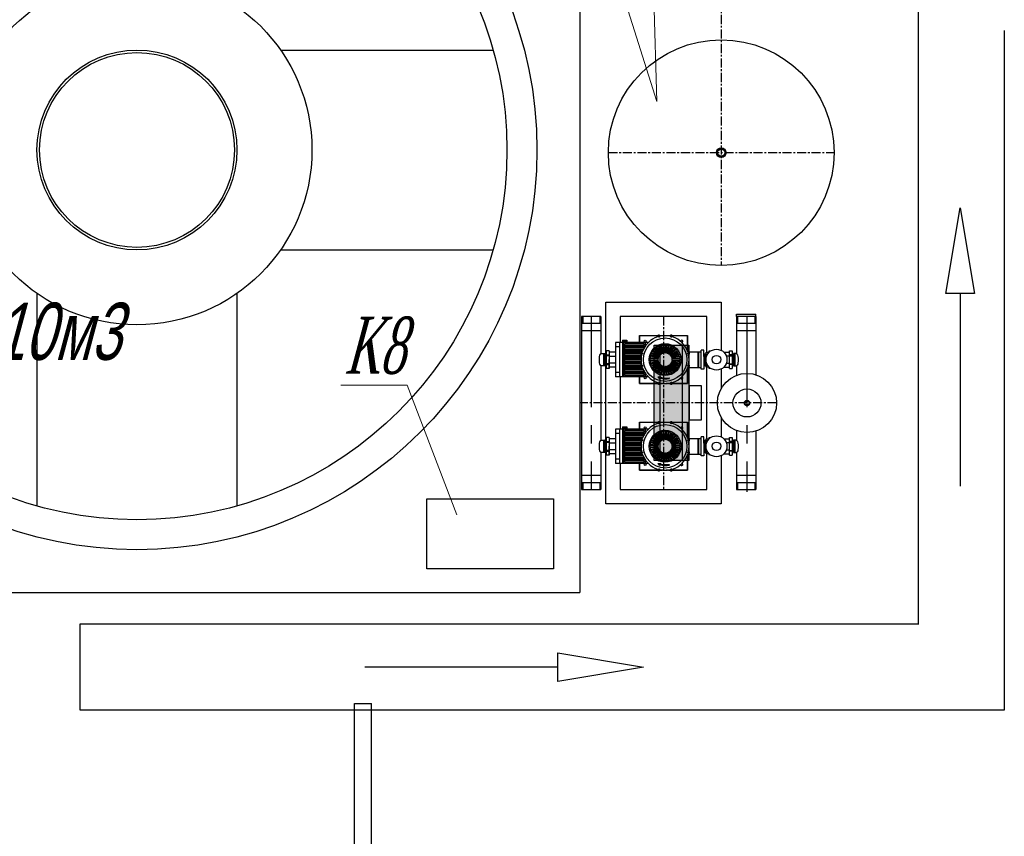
# Model space of a CAD drawing. Header units: millimetres. Extents: x 196 to 2027204, y -221452 to 153872.
# Tile 120 of 256: x 1142088 to 1145534, y -200831 to -197971. Entities that reach past the tile are written whole.
import ezdxf
from ezdxf import colors
from ezdxf.entities.mleader import LeaderData, LeaderLine
from ezdxf.math import Vec2, Vec3

# ---------------------------------------------------------------- set-up
doc = ezdxf.new("R2010")
doc.units = ezdxf.units.MM
doc.linetypes.add('CENTER', pattern=[50.8, 31.75, -6.35, 6.35, -6.35])
for name, color, linetype, lineweight in [('0 В1', 5, 'Continuous', 40), ('00_Основной', 163, 'Continuous', 40), ('Основной текст', 7, 'Continuous', 30), ('Текст', 7, 'Continuous', 30), ('электрика', 1, 'Continuous', 140), ('中心线', 1, 'CENTER', 25)]:
    doc.layers.add(name, color=color, linetype=linetype, lineweight=lineweight)
doc.styles.add('SFINKS', font='SFINKS.shx', dxfattribs={"width": 0.7, "oblique": 15})
doc.styles.add('Times New Roman', font='times.ttf')
doc.styles.add('Новый 5.0', font='times.ttf', dxfattribs={"width": 0.7, "oblique": 15, "height": 5})

# ---------------------------------------------------------------- blocks, each defined once
blk = doc.blocks.new('_None')

msp = doc.modelspace()

# ---------------------------------------------------------------- hatches: boundary and pattern name
at = {"layer": '00_Основной', "lineweight": 25, "ltscale": 10}
h = msp.add_hatch(color=253, dxfattribs=at)
h.dxf.hatch_style = 1
h.paths.add_polyline_path([(1144308.6, -199515.5), (1144308.6, -199111.6), (1144430, -199111.6), (1144430, -199515.5)])

# ---------------------------------------------------------------- linework, layer by layer
at = {"color": 252, "lineweight": 30, "ltscale": 10}
for p, q in [((1144048.1, -196877.3), (1144048.1, -199977.3)), ((1145234, -200088.9, 0.7), (1145234, -197708.6, 1)), ((1145534, -198008.6, 0.7), (1145534, -200388.9, 0.7)), ((1145329.2, -198929.9, 0.7), (1145379.2, -198629.9, 0.7)), ((1145379.2, -198629.9, 0.7), (1145429.2, -198929.9, 0.7)), ((1145429.2, -198929.9, 0.7), (1145329.2, -198929.9, 0.7)), ((1145379.2, -198929.9, 0.7), (1145379.2, -199605.4, 0.7)), ((1144139.5, -198960.4), (1144542.9, -198960.4)), ((1144139.5, -199140.8), (1144139.5, -198960.4)), ((1144542.9, -198960.4), (1144542.9, -199128.9)), ((1144139.5, -199444.3), (1144139.5, -199182.8)), ((1144542.9, -199194.7), (1144542.9, -199262.8)), ((1144542.9, -199364.3), (1144542.9, -199432.3)), ((1144139.5, -199666.6), (1144139.5, -199486.2)), ((1144542.9, -199498.2), (1144542.9, -199666.6)), ((1144542.9, -199666.6), (1144139.5, -199666.6)), ((1140948.1, -199977.3), (1144048.1, -199977.3)), ((1145234, -200088.5), (1142298.1, -200088.5)), ((1142298.1, -200088.5), (1142298.1, -200388.5)), ((1143971.2, -200288.5, 0), (1143971.2, -200188.5, 0)), ((1143971.2, -200188.5, 0), (1144271.2, -200238.5, 0)), ((1143971.2, -200238.5, 0), (1143295.7, -200238.5, 0)), ((1144271.2, -200238.5, 0), (1143971.2, -200288.5, 0)), ((1142298.1, -200388.5), (1145534, -200388.5))]:
    msp.add_line(p, q, dxfattribs=at)
at = {"color": 252, "linetype": 'CENTER', "lineweight": 25, "ltscale": 10}
for p, q in [((1144088.3, -199010.4), (1144088.3, -199616.6)), ((1144633.3, -199010.5, 0), (1144633.3, -199624.9, 0))]:
    msp.add_line(p, q, dxfattribs=at)
at = {"layer": '0 В1', "color": 0, "lineweight": 25}
for p, q in [((1143259.2, -200388.5), (1143259.2, -200366.4)), ((1143259.2, -200366.4), (1143319.2, -200366.4)), ((1143319.2, -200388.5), (1143319.2, -200366.4))]:
    msp.add_line(p, q, dxfattribs=at)
at = {"layer": '00_Основной', "lineweight": 25, "ltscale": 10}
for p, q in [((1143000.6, -198077.3), (1143744.9, -198077.3)), ((1143000.6, -198777.3), (1143744.9, -198777.3)), ((1142148.1, -198929.8), (1142148.1, -199674.1)), ((1142848.1, -198929.8), (1142848.1, -199674.1)), ((1144058.2, -199010.4), (1144058.2, -199034.4)), ((1144118.3, -199010.4, 0), (1144118.3, -199034.4, 0)), ((1144599.9, -199010.5), (1144599.9, -199034.4)), ((1144661, -199010.5, 0), (1144661, -199034.4, 0)), ((1144172.6, -199101.8), (1144172.6, -199221.8)), ((1144287.8, -199101.8), (1144172.6, -199101.8)), ((1144187.1, -199101.8), (1144187.1, -199221.8)), ((1144197, -199101.8), (1144197, -199221.8)), ((1144197.7, -199093.7), (1144212.4, -199093.7)), ((1144197.7, -199093.7), (1144197.7, -199097.8)), ((1144197.7, -199097.8), (1144212.4, -199097.8)), ((1144198.4, -199101.8), (1144198.4, -199097.8)), ((1144200.2, -199101.8), (1144200.2, -199221.8)), ((1144201.4, -199093.7), (1144201.4, -199097.8)), ((1144208.8, -199093.7), (1144208.8, -199097.8)), ((1144211.8, -199101.8), (1144211.8, -199097.8)), ((1144212.4, -199093.7), (1144212.4, -199097.8)), ((1144320.7, -199078), (1144257.6, -199078)), ((1144257.6, -199078), (1144257.6, -199101.8)), ((1144278.6, -199112.5), (1144278.6, -199101.8)), ((1144341.3, -199078), (1144329.1, -199078)), ((1144364.1, -199078), (1144352, -199078)), ((1144424.6, -199078), (1144372.6, -199078)), ((1144424.6, -199130.5), (1144424.6, -199078)), ((1144187.1, -199116.8), (1144172.6, -199116.8)), ((1144205.1, -199106.8), (1144205.1, -199216.8)), ((1144273.6, -199106.8), (1144205.1, -199106.8)), ((1144273.6, -199111.8), (1144205.1, -199111.8)), ((1144273.6, -199116.8), (1144205.1, -199116.8)), ((1144272.7, -199121.8), (1144205.1, -199121.8)), ((1144270.2, -199126.8), (1144205.1, -199126.8)), ((1144268.2, -199131.8), (1144205.1, -199131.8)), ((1144261.7, -199136.8), (1144205.1, -199136.8)), ((1144273.6, -199120.2), (1144273.6, -199106.8)), ((1144325.6, -199148.3), (1144302.2, -199132.8)), ((1144326.7, -199146.6), (1144304.2, -199130)), ((1144328.2, -199144.8), (1144307.9, -199125.6)), ((1144308.6, -199515.5), (1144308.6, -199111.6)), ((1144308.6, -199111.6), (1144430, -199111.6)), ((1144329.7, -199143.4), (1144310.4, -199123.1)), ((1144331.5, -199141.9), (1144314.8, -199119.4)), ((1144333.1, -199140.8), (1144317.6, -199117.4)), ((1144335.1, -199139.6), (1144322.7, -199114.5)), ((1144337, -199138.7), (1144325.8, -199113.1)), ((1144328.8, -199111.6), (1144328.8, -199515.5)), ((1144339.2, -199137.9), (1144331.2, -199111.1)), ((1144341.1, -199137.4), (1144334.6, -199110.2)), ((1144343.4, -199137), (1144340.3, -199109.2)), ((1144345.4, -199136.8), (1144343.7, -199108.9)), ((1144347.8, -199136.8), (1144349.5, -199108.9)), ((1144349.8, -199137), (1144353, -199109.2)), ((1144352.1, -199137.4), (1144358.6, -199110.2)), ((1144354.1, -199137.9), (1144362, -199111.1)), ((1144356.2, -199138.7), (1144367.4, -199113.1)), ((1144358.1, -199139.6), (1144370.6, -199114.5)), ((1144360.1, -199140.8), (1144375.6, -199117.4)), ((1144361.8, -199141.9), (1144378.4, -199119.4)), ((1144363.6, -199143.4), (1144382.8, -199123.1)), ((1144365, -199144.8), (1144385.3, -199125.6)), ((1144366.5, -199146.6), (1144389, -199130)), ((1144367.7, -199148.3), (1144391, -199132.8)), ((1144407.2, -199515.5), (1144407.2, -199111.6)), ((1144430, -199111.6), (1144430, -199515.5)), ((1144260.8, -199141.8), (1144205.1, -199141.8)), ((1144264, -199146.8), (1144205.1, -199146.8)), ((1144263.2, -199151.8), (1144205.1, -199151.8)), ((1144262.8, -199156.8), (1144205.1, -199156.8)), ((1144262.6, -199161.8), (1144205.1, -199161.8)), ((1144262.8, -199166.8), (1144205.1, -199166.8)), ((1144263.2, -199171.8), (1144205.1, -199171.8)), ((1144321.6, -199160.6), (1144293.7, -199158.9)), ((1144321.6, -199163), (1144293.7, -199164.7)), ((1144321.8, -199158.6), (1144294, -199155.5)), ((1144321.8, -199165), (1144294, -199168.1)), ((1144322.2, -199156.3), (1144295, -199149.8)), ((1144322.2, -199167.3), (1144295, -199173.8)), ((1144322.7, -199154.4), (1144295.9, -199146.4)), ((1144322.7, -199169.2), (1144295.9, -199177.2)), ((1144323.5, -199152.2), (1144297.9, -199141)), ((1144323.5, -199171.4), (1144297.9, -199182.6)), ((1144324.4, -199150.3), (1144299.3, -199137.8)), ((1144368.8, -199150.3), (1144393.9, -199137.8)), ((1144369.7, -199152.2), (1144395.4, -199141)), ((1144369.7, -199171.4), (1144395.4, -199182.6)), ((1144370.5, -199154.4), (1144397.3, -199146.4)), ((1144370.5, -199169.2), (1144397.3, -199177.2)), ((1144371, -199156.3), (1144398.2, -199149.8)), ((1144371, -199167.3), (1144398.2, -199173.8)), ((1144371.4, -199158.6), (1144399.2, -199155.5)), ((1144371.4, -199165), (1144399.2, -199168.1)), ((1144371.6, -199160.6), (1144399.5, -199158.9)), ((1144371.6, -199163), (1144399.5, -199164.7)), ((1144264, -199176.8), (1144205.1, -199176.8)), ((1144260.8, -199181.8), (1144205.1, -199181.8)), ((1144261.7, -199186.8), (1144205.1, -199186.8)), ((1144268.2, -199191.8), (1144205.1, -199191.8)), ((1144270.2, -199196.8), (1144205.1, -199196.8)), ((1144272.7, -199201.8), (1144205.1, -199201.8)), ((1144273.6, -199216.8), (1144273.6, -199203.4)), ((1144324.4, -199173.3), (1144299.3, -199185.8)), ((1144325.6, -199175.3), (1144302.2, -199190.8)), ((1144326.7, -199177), (1144304.2, -199193.6)), ((1144328.2, -199178.7), (1144307.9, -199198)), ((1144329.7, -199180.2), (1144310.4, -199200.5)), ((1144331.5, -199181.7), (1144314.8, -199204.2)), ((1144333.1, -199182.8), (1144317.6, -199206.2)), ((1144335.1, -199184), (1144322.7, -199209.1)), ((1144337, -199184.9), (1144325.8, -199210.5)), ((1144339.2, -199185.7), (1144331.2, -199212.5)), ((1144341.1, -199186.2), (1144334.6, -199213.4)), ((1144343.4, -199186.6), (1144340.3, -199214.4)), ((1144345.4, -199186.8), (1144343.7, -199214.7)), ((1144347.8, -199186.8), (1144349.5, -199214.7)), ((1144349.8, -199186.6), (1144353, -199214.4)), ((1144352.1, -199186.2), (1144358.6, -199213.4)), ((1144354.1, -199185.7), (1144362, -199212.5)), ((1144356.2, -199184.9), (1144367.4, -199210.5)), ((1144358.1, -199184), (1144370.6, -199209.1)), ((1144360.1, -199182.8), (1144375.6, -199206.2)), ((1144361.8, -199181.7), (1144378.4, -199204.2)), ((1144363.6, -199180.2), (1144382.8, -199200.5)), ((1144365, -199178.7), (1144385.3, -199198)), ((1144366.5, -199177), (1144389, -199193.6)), ((1144367.7, -199175.3), (1144391, -199190.8)), ((1144368.8, -199173.3), (1144393.9, -199185.8)), ((1144424.6, -199245), (1144424.6, -199193.1)), ((1144425.5, -199190.7), (1144425.5, -199245.7)), ((1144187.1, -199206.8), (1144172.6, -199206.8)), ((1144287.8, -199221.8), (1144172.6, -199221.8)), ((1144273.6, -199206.8), (1144205.1, -199206.8)), ((1144273.6, -199211.8), (1144205.1, -199211.8)), ((1144273.6, -199216.8), (1144205.1, -199216.8)), ((1144257.6, -199221.8), (1144257.6, -199245)), ((1144278.6, -199221.8), (1144278.6, -199211.1)), ((1144321, -199222.5), (1144329.3, -199220.3)), ((1144321, -199222.5), (1144327, -199228.6)), ((1144327, -199228.6), (1144327.3, -199227.6)), ((1144329.3, -199220.3), (1144329, -199221.3)), ((1144361.6, -199227.7), (1144361.1, -199225.1)), ((1144257.6, -199245), (1144320.3, -199245)), ((1144342.9, -199245.7), (1144329, -199245.7)), ((1144329.4, -199245), (1144334.8, -199245)), ((1144364.2, -199245.7), (1144350.3, -199245.7)), ((1144358.4, -199245), (1144363.8, -199245)), ((1144425.5, -199245.7), (1144372.5, -199245.7)), ((1144372.9, -199245), (1144424.6, -199245)), ((1144172.6, -199405.3), (1144172.6, -199525.3)), ((1144287.8, -199405.3), (1144172.6, -199405.3)), ((1144187.1, -199405.3), (1144187.1, -199525.3)), ((1144197, -199405.3), (1144197, -199525.3)), ((1144197.7, -199397.2), (1144212.4, -199397.2)), ((1144197.7, -199397.2), (1144197.7, -199401.2)), ((1144197.7, -199401.2), (1144212.4, -199401.2)), ((1144198.4, -199405.3), (1144198.4, -199401.2)), ((1144200.2, -199405.3), (1144200.2, -199525.3)), ((1144201.4, -199397.2), (1144201.4, -199401.2)), ((1144205.1, -199410.3), (1144205.1, -199520.3)), ((1144273.6, -199410.3), (1144205.1, -199410.3)), ((1144208.8, -199397.2), (1144208.8, -199401.2)), ((1144211.8, -199405.3), (1144211.8, -199401.2)), ((1144212.4, -199397.2), (1144212.4, -199401.2)), ((1144320.7, -199381.4), (1144257.6, -199381.4)), ((1144257.6, -199381.4), (1144257.6, -199405.3)), ((1144273.6, -199423.7), (1144273.6, -199410.3)), ((1144278.6, -199415.9), (1144278.6, -199405.3)), ((1144328.4, -199380.6), (1144364.8, -199380.6)), ((1144341.3, -199381.4), (1144329.1, -199381.4)), ((1144343.4, -199440.5), (1144340.3, -199412.6)), ((1144345.4, -199440.3), (1144343.7, -199412.3)), ((1144347.8, -199440.3), (1144349.5, -199412.3)), ((1144349.8, -199440.5), (1144353, -199412.6)), ((1144364.1, -199381.4), (1144352, -199381.4)), ((1144371.9, -199380.6), (1144425.5, -199380.6)), ((1144424.6, -199381.4), (1144372.6, -199381.4)), ((1144424.6, -199434), (1144424.6, -199381.4)), ((1144425.5, -199380.6), (1144425.5, -199436.3)), ((1144187.1, -199420.3), (1144172.6, -199420.3)), ((1144273.6, -199415.3), (1144205.1, -199415.3)), ((1144273.6, -199420.3), (1144205.1, -199420.3)), ((1144272.7, -199425.3), (1144205.1, -199425.3)), ((1144270.2, -199430.3), (1144205.1, -199430.3)), ((1144268.2, -199435.3), (1144205.1, -199435.3)), ((1144261.7, -199440.3), (1144205.1, -199440.3)), ((1144260.8, -199445.3), (1144205.1, -199445.3)), ((1144323.5, -199455.6), (1144297.9, -199444.4)), ((1144324.4, -199453.8), (1144299.3, -199441.3)), ((1144325.6, -199451.8), (1144302.2, -199436.3)), ((1144326.7, -199450.1), (1144304.2, -199433.5)), ((1144328.2, -199448.3), (1144307.9, -199429)), ((1144329.7, -199446.9), (1144310.4, -199426.6)), ((1144331.5, -199445.4), (1144314.8, -199422.9)), ((1144333.1, -199444.2), (1144317.6, -199420.9)), ((1144335.1, -199443), (1144322.7, -199418)), ((1144337, -199442.2), (1144325.8, -199416.5)), ((1144339.2, -199441.4), (1144331.2, -199414.5)), ((1144341.1, -199440.9), (1144334.6, -199413.6)), ((1144352.1, -199440.9), (1144358.6, -199413.6)), ((1144354.1, -199441.4), (1144362, -199414.5)), ((1144356.2, -199442.2), (1144367.4, -199416.5)), ((1144358.1, -199443), (1144370.6, -199418)), ((1144360.1, -199444.2), (1144375.6, -199420.9)), ((1144361.8, -199445.4), (1144378.4, -199422.9)), ((1144363.6, -199446.9), (1144382.8, -199426.6)), ((1144365, -199448.3), (1144385.3, -199429)), ((1144366.5, -199450.1), (1144389, -199433.5)), ((1144367.7, -199451.8), (1144391, -199436.3)), ((1144368.8, -199453.8), (1144393.9, -199441.3)), ((1144369.7, -199455.6), (1144395.4, -199444.4)), ((1144264, -199450.3), (1144205.1, -199450.3)), ((1144263.2, -199455.3), (1144205.1, -199455.3)), ((1144262.8, -199460.3), (1144205.1, -199460.3)), ((1144262.6, -199465.3), (1144205.1, -199465.3)), ((1144262.8, -199470.3), (1144205.1, -199470.3)), ((1144263.2, -199475.3), (1144205.1, -199475.3)), ((1144264, -199480.3), (1144205.1, -199480.3)), ((1144321.6, -199464.1), (1144293.7, -199462.4)), ((1144321.6, -199466.4), (1144293.7, -199468.1)), ((1144321.8, -199462.1), (1144294, -199458.9)), ((1144321.8, -199468.4), (1144294, -199471.6)), ((1144322.2, -199459.8), (1144295, -199453.2)), ((1144322.2, -199470.7), (1144295, -199477.3)), ((1144322.7, -199457.8), (1144295.9, -199449.9)), ((1144322.7, -199472.7), (1144295.9, -199480.6)), ((1144323.5, -199474.9), (1144297.9, -199486.1)), ((1144324.4, -199476.7), (1144299.3, -199489.2)), ((1144325.6, -199478.8), (1144302.2, -199494.2)), ((1144326.7, -199480.4), (1144304.2, -199497.1)), ((1144328.2, -199482.2), (1144307.9, -199501.5)), ((1144365, -199482.2), (1144385.3, -199501.5)), ((1144366.5, -199480.4), (1144389, -199497.1)), ((1144367.7, -199478.8), (1144391, -199494.2)), ((1144368.8, -199476.7), (1144393.9, -199489.2)), ((1144369.7, -199474.9), (1144395.4, -199486.1)), ((1144370.5, -199457.8), (1144397.3, -199449.9)), ((1144370.5, -199472.7), (1144397.3, -199480.6)), ((1144371, -199459.8), (1144398.2, -199453.2)), ((1144371, -199470.7), (1144398.2, -199477.3)), ((1144371.4, -199462.1), (1144399.2, -199458.9)), ((1144371.4, -199468.4), (1144399.2, -199471.6)), ((1144371.6, -199464.1), (1144399.5, -199462.4)), ((1144371.6, -199466.4), (1144399.5, -199468.1)), ((1144187.1, -199510.3), (1144172.6, -199510.3)), ((1144260.8, -199485.3), (1144205.1, -199485.3)), ((1144261.7, -199490.3), (1144205.1, -199490.3)), ((1144268.2, -199495.3), (1144205.1, -199495.3)), ((1144270.2, -199500.3), (1144205.1, -199500.3)), ((1144272.7, -199505.3), (1144205.1, -199505.3)), ((1144273.6, -199510.3), (1144205.1, -199510.3)), ((1144273.6, -199515.3), (1144205.1, -199515.3)), ((1144273.6, -199520.3), (1144273.6, -199506.8)), ((1144278.6, -199525.3), (1144278.6, -199514.6)), ((1144430, -199515.5), (1144308.6, -199515.5)), ((1144329.7, -199483.6), (1144310.4, -199503.9)), ((1144331.5, -199485.1), (1144314.8, -199507.7)), ((1144333.1, -199486.3), (1144317.6, -199509.6)), ((1144335.1, -199487.5), (1144322.7, -199512.5)), ((1144337, -199488.3), (1144325.8, -199514)), ((1144339.2, -199489.1), (1144331.2, -199516)), ((1144341.1, -199489.6), (1144334.6, -199516.9)), ((1144343.4, -199490.1), (1144340.3, -199517.9)), ((1144345.4, -199490.2), (1144343.7, -199518.2)), ((1144347.8, -199490.2), (1144349.5, -199518.2)), ((1144349.8, -199490.1), (1144353, -199517.9)), ((1144352.1, -199489.6), (1144358.6, -199516.9)), ((1144354.1, -199489.1), (1144362, -199516)), ((1144356.2, -199488.3), (1144367.4, -199514)), ((1144358.1, -199487.5), (1144370.6, -199512.5)), ((1144360.1, -199486.3), (1144375.6, -199509.6)), ((1144361.8, -199485.1), (1144378.4, -199507.7)), ((1144363.6, -199483.6), (1144382.8, -199503.9)), ((1144424.6, -199548.4), (1144424.6, -199496.5)), ((1144287.8, -199525.3), (1144172.6, -199525.3)), ((1144273.6, -199520.3), (1144205.1, -199520.3)), ((1144257.6, -199525.3), (1144257.6, -199548.4)), ((1144257.6, -199548.4), (1144320.3, -199548.4)), ((1144321, -199526), (1144329.3, -199523.8)), ((1144321, -199526), (1144327, -199532)), ((1144327, -199532), (1144327.3, -199531.1)), ((1144329.3, -199523.8), (1144329, -199524.7)), ((1144329.4, -199548.4), (1144334.8, -199548.4)), ((1144358.4, -199548.4), (1144363.8, -199548.4)), ((1144361.6, -199531.2), (1144361.1, -199528.5)), ((1144372.9, -199548.4), (1144424.6, -199548.4)), ((1144058.2, -199592.6), (1144058.2, -199616.6)), ((1144118.3, -199592.6, 0), (1144118.3, -199616.6, 0)), ((1144599.9, -199592.7), (1144599.9, -199616.6)), ((1144661, -199592.7, 0), (1144661, -199616.6, 0))]:
    msp.add_line(p, q, dxfattribs=at)
at = {"layer": '00_Основной', "lineweight": 30, "ltscale": 10}
for p, q in [((1144054.5, -199010.4), (1144054.5, -199566.4)), ((1144122.1, -199010.4), (1144054.5, -199010.4)), ((1144122.1, -199010.4, 0), (1144122.1, -199140.1, 0)), ((1144492.9, -199010.4), (1144189.5, -199010.4)), ((1144189.5, -199010.4), (1144189.5, -199101.8)), ((1144492.9, -199135.6), (1144492.9, -199010.4)), ((1144596.2, -199010.5), (1144596.2, -199002.2)), ((1144596.2, -199002.2), (1144664.7, -199002.2)), ((1144596.2, -199010.5), (1144596.2, -199140.1)), ((1144664.7, -199010.5), (1144596.2, -199010.5)), ((1144664.7, -199010.5, 0), (1144664.7, -199002.2, 0)), ((1144664.7, -199010.5, 0), (1144664.7, -199217.2, 0)), ((1144054.5, -199034.4), (1144122.1, -199034.4)), ((1144122.1, -199060.6), (1144054.5, -199060.6)), ((1144596.2, -199034.4), (1144664.7, -199034.4)), ((1144664.7, -199060.7), (1144596.2, -199060.7)), ((1144256.9, -199101.8), (1144256.9, -199077.1)), ((1144256.9, -199077.1), (1144321.3, -199077.1)), ((1144328.4, -199077.1), (1144364.8, -199077.1)), ((1144371.9, -199077.1), (1144425.5, -199077.1)), ((1144425.5, -199077.1), (1144425.5, -199132.9)), ((1144140.7, -199131.1), (1144140, -199134.8)), ((1144140, -199134.8), (1144140, -199142.3)), ((1144150.5, -199131.1), (1144140.7, -199131.1)), ((1144150.5, -199131.1), (1144150.5, -199161.8)), ((1144172.6, -199135.6), (1144150.5, -199135.6)), ((1144308.6, -199515.5), (1144308.6, -199111.6)), ((1144308.6, -199111.6), (1144430, -199111.6)), ((1144426.2, -199134.8), (1144462.2, -199134.8)), ((1144430, -199111.6), (1144430, -199515.5)), ((1144463.7, -199134.8), (1144462.2, -199135.6)), ((1144462.2, -199188.8), (1144462.2, -199134.8)), ((1144463.7, -199134.8), (1144472.7, -199134.8)), ((1144463.7, -199134.8), (1144463.7, -199188.8)), ((1144482.4, -199128.1), (1144472.7, -199128.1)), ((1144472.7, -199195.5), (1144472.7, -199128.1)), ((1144482.4, -199151.3), (1144482.4, -199128.1)), ((1144489.9, -199135.6), (1144499.6, -199135.6)), ((1144489.9, -199140.8), (1144489.9, -199135.6)), ((1144499.6, -199132.6), (1144499.6, -199136.9)), ((1144504.4, -199132.6), (1144499.6, -199132.6)), ((1144502.6, -199132.6), (1144502.6, -199134)), ((1144552.3, -199135.6), (1144571.6, -199135.6)), ((1144571.6, -199131.1), (1144581.3, -199131.1)), ((1144571.6, -199193.3), (1144571.6, -199131.1)), ((1144582.1, -199134.8), (1144581.3, -199131.1)), ((1144582.8, -199138.6), (1144582.1, -199134.8)), ((1144122.1, -199140.1), (1144131.8, -199140.1)), ((1144131.8, -199140.1), (1144136.2, -199140.1)), ((1144131.8, -199183.5), (1144131.8, -199140.1)), ((1144131.8, -199140.1), (1144131.8, -199183.5)), ((1144136.2, -199140.1), (1144136.2, -199183.5)), ((1144140, -199140.8), (1144136.2, -199140.8)), ((1144136.2, -199142.3), (1144140, -199142.3)), ((1144140, -199185), (1144140, -199138.6)), ((1144140, -199142.3), (1144140.7, -199146.1)), ((1144140.7, -199150.6), (1144140, -199154.3)), ((1144140, -199154.3), (1144140, -199173.8)), ((1144140.7, -199144.6), (1144150.5, -199144.6)), ((1144140.7, -199146.1), (1144140.7, -199150.6)), ((1144150.5, -199148.3), (1144140.7, -199148.3)), ((1144150.5, -199149.8), (1144172.6, -199149.8)), ((1144150.5, -199193.3), (1144150.5, -199161.8)), ((1144150.5, -199161.8), (1144150.5, -199193.3)), ((1144482.4, -199140.8), (1144489.9, -199140.8)), ((1144486.9, -199142.3), (1144482.4, -199142.3)), ((1144482.4, -199151.3), (1144484.7, -199151.3)), ((1144482.4, -199151.3), (1144482.4, -199172.3)), ((1144484.7, -199151.3), (1144484.7, -199172.3)), ((1144490.7, -199153.6), (1144484.7, -199153.6)), ((1144490.7, -199170), (1144484.7, -199170)), ((1144486.9, -199153.6), (1144486.9, -199140.8)), ((1144486.9, -199170), (1144486.9, -199182.8)), ((1144489.9, -199140.8), (1144489.9, -199138.6)), ((1144489.9, -199140.8), (1144489.9, -199153.6)), ((1144489.9, -199149.8), (1144491.9, -199149.8)), ((1144489.9, -199188), (1144489.9, -199170)), ((1144490.8, -199153.6), (1144490.7, -199153.6)), ((1144490.7, -199170), (1144490.8, -199170)), ((1144571.6, -199149.8), (1144561.3, -199149.8)), ((1144582.1, -199144.6), (1144571.6, -199144.6)), ((1144571.6, -199148.3), (1144581.3, -199148.3)), ((1144581.3, -199146.1), (1144582.8, -199138.6)), ((1144582.1, -199150.6), (1144581.3, -199146.1)), ((1144582.1, -199154.3), (1144582.1, -199150.6)), ((1144582.8, -199158), (1144582.1, -199154.3)), ((1144582.1, -199170), (1144582.8, -199165.5)), ((1144582.1, -199173.8), (1144582.1, -199170)), ((1144582.8, -199185), (1144582.8, -199138.6)), ((1144582.8, -199140.8), (1144585.8, -199140.8)), ((1144585.8, -199142.3), (1144582.8, -199142.3)), ((1144582.8, -199161.8), (1144582.8, -199158)), ((1144582.8, -199165.5), (1144582.8, -199161.8)), ((1144585.8, -199140.1), (1144585.8, -199183.5)), ((1144591.1, -199140.1), (1144585.8, -199140.1)), ((1144591.1, -199183.5), (1144591.1, -199140.1)), ((1144591.1, -199140.1), (1144591.1, -199183.5)), ((1144596.2, -199140.1), (1144591.1, -199140.1)), ((1144122.1, -199183.5, 0), (1144122.1, -199443.5, 0)), ((1144136.2, -199183.5), (1144122.1, -199183.5)), ((1144140, -199181.3), (1144136.2, -199181.3)), ((1144136.2, -199182.8), (1144140, -199182.8)), ((1144140, -199173.8), (1144140.7, -199177.5)), ((1144140.7, -199177.5), (1144140, -199181.3)), ((1144140, -199181.3), (1144140, -199188.8)), ((1144140, -199188.8), (1144140.7, -199193.3)), ((1144150.5, -199176), (1144140.7, -199176)), ((1144140.7, -199179), (1144150.5, -199179)), ((1144150.5, -199193.3), (1144140.7, -199193.3)), ((1144172.6, -199173.8), (1144150.5, -199173.8)), ((1144172.6, -199188), (1144150.5, -199188)), ((1144426.2, -199188.8), (1144462.2, -199188.8)), ((1144463.7, -199188.8), (1144462.2, -199188)), ((1144463.7, -199188.8), (1144472.7, -199188.8)), ((1144482.4, -199195.5), (1144472.7, -199195.5)), ((1144482.4, -199172.3), (1144482.4, -199195.5)), ((1144484.7, -199172.3), (1144482.4, -199172.3)), ((1144486.9, -199181.3), (1144482.4, -199181.3)), ((1144482.4, -199182.8), (1144489.9, -199182.8)), ((1144489.9, -199173.8), (1144491.9, -199173.8)), ((1144489.9, -199182.8), (1144489.9, -199185)), ((1144499.6, -199188), (1144489.9, -199188)), ((1144492.9, -199439), (1144492.9, -199188)), ((1144499.6, -199186.7), (1144499.6, -199191)), ((1144499.6, -199191), (1144504.4, -199191)), ((1144502.6, -199189.6), (1144502.6, -199191)), ((1144552.3, -199188), (1144571.6, -199188)), ((1144561.3, -199173.8), (1144571.6, -199173.8)), ((1144571.6, -199176), (1144581.3, -199176)), ((1144582.1, -199179), (1144571.6, -199179)), ((1144571.6, -199193.3), (1144581.3, -199193.3)), ((1144581.3, -199177.5), (1144582.1, -199173.8)), ((1144582.1, -199181.3), (1144581.3, -199177.5)), ((1144581.3, -199193.3), (1144582.1, -199188.8)), ((1144582.8, -199185), (1144582.1, -199181.3)), ((1144582.1, -199188.8), (1144582.8, -199185)), ((1144582.8, -199181.3), (1144585.8, -199181.3)), ((1144585.8, -199182.8), (1144582.8, -199182.8)), ((1144585.8, -199183.5), (1144596.2, -199183.5)), ((1144596.2, -199183.5), (1144596.2, -199217.2)), ((1144189.5, -199221.8), (1144189.5, -199405.3)), ((1144256.9, -199245.7), (1144256.9, -199221.8)), ((1144320.7, -199245.7), (1144256.9, -199245.7)), ((1144432.2, -199373.8), (1144432.2, -199252.5)), ((1144432.2, -199252.5), (1144472.7, -199252.5)), ((1144472.7, -199252.5), (1144472.7, -199373.8)), ((1144054.5, -199332.6), (1144054.5, -199616.6)), ((1144472.7, -199373.8), (1144432.2, -199373.8)), ((1144256.9, -199405.3), (1144256.9, -199380.6)), ((1144256.9, -199380.6), (1144321.3, -199380.6)), ((1144596.2, -199410.4), (1144596.2, -199443.5)), ((1144664.7, -199412.3, 0), (1144664.7, -199616.6, 0)), ((1144122.1, -199443.5), (1144131.8, -199443.5)), ((1144131.8, -199443.5), (1144136.2, -199443.5)), ((1144131.8, -199487), (1144131.8, -199443.5)), ((1144131.8, -199443.5), (1144131.8, -199487)), ((1144136.2, -199443.5), (1144136.2, -199487)), ((1144140, -199444.3), (1144136.2, -199444.3)), ((1144136.2, -199445.8), (1144140, -199445.8)), ((1144140.7, -199434.5), (1144140, -199438.3)), ((1144140, -199438.3), (1144140, -199445.8)), ((1144140, -199488.5), (1144140, -199442)), ((1144140, -199445.8), (1144140.7, -199449.5)), ((1144150.5, -199434.5), (1144140.7, -199434.5)), ((1144150.5, -199434.5), (1144150.5, -199465.3)), ((1144172.6, -199439), (1144150.5, -199439)), ((1144426.2, -199438.3), (1144462.2, -199438.3)), ((1144463.7, -199438.3), (1144462.2, -199439)), ((1144462.2, -199492.2), (1144462.2, -199438.3)), ((1144463.7, -199438.3), (1144472.7, -199438.3)), ((1144463.7, -199438.3), (1144463.7, -199492.2)), ((1144482.4, -199431.5), (1144472.7, -199431.5)), ((1144472.7, -199499), (1144472.7, -199431.5)), ((1144482.4, -199454.8), (1144482.4, -199431.5)), ((1144482.4, -199444.3), (1144489.9, -199444.3)), ((1144486.9, -199445.8), (1144482.4, -199445.8)), ((1144486.9, -199457), (1144486.9, -199444.3)), ((1144489.9, -199439), (1144499.6, -199439)), ((1144489.9, -199444.3), (1144489.9, -199439)), ((1144489.9, -199444.3), (1144489.9, -199442)), ((1144489.9, -199444.3), (1144489.9, -199457)), ((1144499.6, -199436), (1144499.6, -199440.3)), ((1144504.4, -199436), (1144499.6, -199436)), ((1144502.6, -199436), (1144502.6, -199437.5)), ((1144552.3, -199439), (1144571.6, -199439)), ((1144571.6, -199434.5), (1144581.3, -199434.5)), ((1144571.6, -199496.7), (1144571.6, -199434.5)), ((1144582.1, -199438.3), (1144581.3, -199434.5)), ((1144581.3, -199449.5), (1144582.8, -199442)), ((1144582.8, -199442), (1144582.1, -199438.3)), ((1144582.8, -199488.5), (1144582.8, -199442)), ((1144582.8, -199444.3), (1144585.8, -199444.3)), ((1144585.8, -199445.8), (1144582.8, -199445.8)), ((1144585.8, -199443.5), (1144585.8, -199487)), ((1144591.1, -199443.5), (1144585.8, -199443.5)), ((1144591.1, -199487), (1144591.1, -199443.5)), ((1144591.1, -199443.5), (1144591.1, -199487)), ((1144596.2, -199443.5), (1144591.1, -199443.5)), ((1144595.1, -199443.5), (1144595.1, -199443.5)), ((1144140.7, -199454), (1144140, -199457.8)), ((1144140, -199457.8), (1144140, -199477.2)), ((1144140, -199477.2), (1144140.7, -199481)), ((1144140.7, -199481), (1144140, -199484.7)), ((1144140.7, -199448), (1144150.5, -199448)), ((1144140.7, -199449.5), (1144140.7, -199454)), ((1144150.5, -199451.8), (1144140.7, -199451.8)), ((1144150.5, -199479.5), (1144140.7, -199479.5)), ((1144150.5, -199453.3), (1144172.6, -199453.3)), ((1144150.5, -199496.7), (1144150.5, -199465.3)), ((1144150.5, -199465.3), (1144150.5, -199496.7)), ((1144172.6, -199477.2), (1144150.5, -199477.2)), ((1144482.4, -199454.8), (1144484.7, -199454.8)), ((1144482.4, -199454.8), (1144482.4, -199475.7)), ((1144482.4, -199475.7), (1144482.4, -199499)), ((1144484.7, -199475.7), (1144482.4, -199475.7)), ((1144484.7, -199454.8), (1144484.7, -199475.7)), ((1144490.7, -199457), (1144484.7, -199457)), ((1144490.7, -199473.5), (1144484.7, -199473.5)), ((1144486.9, -199473.5), (1144486.9, -199486.2)), ((1144489.9, -199453.3), (1144491.9, -199453.3)), ((1144489.9, -199491.5), (1144489.9, -199473.5)), ((1144489.9, -199477.2), (1144491.9, -199477.2)), ((1144490.8, -199457), (1144490.7, -199457)), ((1144490.7, -199473.5), (1144490.8, -199473.5)), ((1144571.6, -199453.3), (1144561.3, -199453.3)), ((1144561.3, -199477.2), (1144571.6, -199477.2)), ((1144582.1, -199448), (1144571.6, -199448)), ((1144571.6, -199451.8), (1144581.3, -199451.8)), ((1144571.6, -199479.5), (1144581.3, -199479.5)), ((1144582.1, -199454), (1144581.3, -199449.5)), ((1144581.3, -199481), (1144582.1, -199477.2)), ((1144582.1, -199484.7), (1144581.3, -199481)), ((1144582.1, -199457.8), (1144582.1, -199454)), ((1144582.8, -199461.5), (1144582.1, -199457.8)), ((1144582.1, -199473.5), (1144582.8, -199469)), ((1144582.1, -199477.2), (1144582.1, -199473.5)), ((1144582.8, -199465.3), (1144582.8, -199461.5)), ((1144582.8, -199469), (1144582.8, -199465.3)), ((1144122.1, -199487, 0), (1144122.1, -199616.6, 0)), ((1144136.2, -199487), (1144122.1, -199487)), ((1144140, -199484.7), (1144136.2, -199484.7)), ((1144136.2, -199486.2), (1144140, -199486.2)), ((1144140, -199484.7), (1144140, -199492.2)), ((1144140, -199492.2), (1144140.7, -199496.7)), ((1144140.7, -199482.5), (1144150.5, -199482.5)), ((1144150.5, -199496.7), (1144140.7, -199496.7)), ((1144172.6, -199491.5), (1144150.5, -199491.5)), ((1144430, -199515.5), (1144308.6, -199515.5)), ((1144425.5, -199494.2), (1144425.5, -199549.2)), ((1144426.2, -199492.2), (1144462.2, -199492.2)), ((1144463.7, -199492.2), (1144462.2, -199491.5)), ((1144463.7, -199492.2), (1144472.7, -199492.2)), ((1144482.4, -199499), (1144472.7, -199499)), ((1144486.9, -199484.7), (1144482.4, -199484.7)), ((1144482.4, -199486.2), (1144489.9, -199486.2)), ((1144489.9, -199486.2), (1144489.9, -199488.5)), ((1144499.6, -199491.5), (1144489.9, -199491.5)), ((1144492.9, -199616.6), (1144492.9, -199491.5)), ((1144499.6, -199490.2), (1144499.6, -199494.5)), ((1144499.6, -199494.5), (1144504.4, -199494.5)), ((1144502.6, -199493.1), (1144502.6, -199494.5)), ((1144552.3, -199491.5), (1144571.6, -199491.5)), ((1144582.1, -199482.5), (1144571.6, -199482.5)), ((1144571.6, -199496.7), (1144581.3, -199496.7)), ((1144581.3, -199496.7), (1144582.1, -199492.2)), ((1144582.8, -199488.5), (1144582.1, -199484.7)), ((1144582.1, -199492.2), (1144582.8, -199488.5)), ((1144582.8, -199484.7), (1144585.8, -199484.7)), ((1144585.8, -199486.2), (1144582.8, -199486.2)), ((1144585.8, -199487), (1144596.2, -199487)), ((1144596.2, -199487), (1144596.2, -199616.6)), ((1144189.5, -199525.3), (1144189.5, -199616.6)), ((1144256.9, -199549.2), (1144256.9, -199525.3)), ((1144320.7, -199549.2), (1144256.9, -199549.2)), ((1144342.9, -199549.2), (1144329, -199549.2)), ((1144364.2, -199549.2), (1144350.3, -199549.2)), ((1144425.5, -199549.2), (1144372.5, -199549.2)), ((1144054.5, -199566.4), (1144122.1, -199566.4)), ((1144596.2, -199566.4), (1144664.7, -199566.4)), ((1144122.1, -199592.6), (1144054.5, -199592.6)), ((1144054.5, -199616.6), (1144122.1, -199616.6)), ((1144189.5, -199616.6), (1144492.9, -199616.6)), ((1144664.7, -199592.7), (1144596.2, -199592.7)), ((1144596.2, -199616.6), (1144664.7, -199616.6)), ((1143512.8, -199648.7), (1143955.8, -199648.7)), ((1143512.8, -199894.6), (1143512.8, -199648.7)), ((1143955.8, -199648.7), (1143955.8, -199894.6)), ((1143955.8, -199894.6), (1143512.8, -199894.6))]:
    msp.add_line(p, q, dxfattribs=at)
at = {"layer": '00_Основной', "color": 252, "lineweight": 25, "ltscale": 10}
for p, q in [((1143259.2, -202867.6), (1143259.2, -200388.5)), ((1143319.2, -202867.6), (1143319.2, -200388.5))]:
    msp.add_line(p, q, dxfattribs=at)
at = {"layer": '00_Основной', "lineweight": 25, "ltscale": 10}
msp.add_lwpolyline([(1144308.6, -199515.5), (1144308.6, -199111.6), (1144430, -199111.6), (1144430, -199515.5), (1144308.6, -199515.5)], dxfattribs=at)
at = {"layer": '00_Основной', "lineweight": 30, "ltscale": 10}
for centre, radius in [((1142498.1, -198427.3), 1400), ((1144543.1, -198436.7), 395), ((1144526.6, -199161.8), 36.7), ((1144526.6, -199161.8), 15), ((1144633.3, -199313.5), 103.7), ((1144526.6, -199465.3), 36.7), ((1144526.6, -199465.3), 15)]:
    msp.add_circle(centre, radius, dxfattribs=at)
at = {"layer": '00_Основной', "lineweight": 25, "ltscale": 10}
for centre, radius in [((1142498.1, -198427.3), 1295), ((1142498.1, -198427.3), 612.4), ((1142498.1, -198427.3), 350), ((1142498.1, -198427.3), 341.1), ((1144543.1, -198436.7), 16.8), ((1144543.1, -198436.7), 15.8), ((1144543.1, -198436.7), 15.2), ((1144543.1, -198436.7), 15.1), ((1144543.1, -198436.7), 14.6), ((1144543.1, -198436.7), 13.6), ((1144543.1, -198436.7), 12.5), ((1144346.6, -199161.8), 76), ((1144276.7, -199097.4), 3.47), ((1144324.9, -199080.7), 2.5), ((1144368.4, -199080.7), 2.5), ((1144265.5, -199140.1), 2.5), ((1144346.6, -199161.8), 56), ((1144427.7, -199140.1), 2.5), ((1144265.5, -199183.5), 2.5), ((1144427.7, -199183.5), 2.5), ((1144276.7, -199225.9), 3.47), ((1144324.9, -199242.9), 2.5), ((1144368.4, -199242.9), 2.5), ((1144633.3, -199313.5), 49), ((1144633.3, -199313.5), 9.55), ((1144633.3, -199313.5), 8.98), ((1144633.3, -199313.5), 8.69), ((1144633.3, -199313.5), 8.62), ((1144633.3, -199313.5), 8.34), ((1144633.3, -199313.5), 7.77), ((1144633.3, -199313.5), 7.12), ((1144346.6, -199465.3), 76), ((1144276.7, -199400.8), 3.47), ((1144346.6, -199465.3), 56), ((1144324.9, -199384.1), 2.5), ((1144368.4, -199384.1), 2.5), ((1144265.5, -199443.5), 2.5), ((1144427.7, -199443.5), 2.5), ((1144265.5, -199487), 2.5), ((1144427.7, -199487), 2.5), ((1144276.7, -199529.3), 3.47), ((1144324.9, -199546.4), 2.5), ((1144368.4, -199546.4), 2.5)]:
    msp.add_circle(centre, radius, dxfattribs=at)
for centre, radius, start, end in [((1144346.6, -199161.8), 84, 108.411, 161.589), ((1144324.9, -199080.7), 5, 13.2945, 196.7055), ((1144346.6, -199161.8), 84, 78.411, 101.589), ((1144368.4, -199080.7), 5, 343.2945, 166.7055), ((1144346.6, -199161.8), 84, 18.411, 71.589), ((1144405.2, -199097.4), 3.47, 253.1606, 202.2419), ((1144265.5, -199140.1), 5, 73.2945, 256.7055), ((1144346.6, -199161.8), 53, 146.8713, 153.1287), ((1144346.6, -199161.8), 53, 136.8713, 143.1287), ((1144346.6, -199161.8), 53, 126.8713, 133.1287), ((1144346.6, -199161.8), 53, 116.8713, 123.1287), ((1144346.6, -199161.8), 53, 106.8713, 113.1287), ((1144346.6, -199161.8), 53, 96.8713, 103.1287), ((1144342.3, -199137.2), 1.17, 190, 10), ((1144346.6, -199161.8), 53, 86.8713, 93.1287), ((1144346.6, -199136.8), 1.17, 180, 0), ((1144350.9, -199137.2), 1.17, 170, 350), ((1144346.6, -199161.8), 53, 76.8713, 83.1287), ((1144346.6, -199161.8), 53, 66.8713, 73.1287), ((1144346.6, -199161.8), 53, 56.8713, 63.1287), ((1144346.6, -199161.8), 53, 46.8713, 53.1287), ((1144346.6, -199161.8), 53, 36.8713, 43.1287), ((1144346.6, -199161.8), 53, 26.8713, 33.1287), ((1144427.7, -199140.1), 5, 283.2945, 106.7055), ((1144346.6, -199161.8), 84, 168.411, 191.589), ((1144346.6, -199161.8), 53, 176.8713, 183.1287), ((1144346.6, -199161.8), 53, 166.8713, 173.1287), ((1144346.6, -199161.8), 53, 186.8713, 193.1287), ((1144346.6, -199161.8), 53, 156.8713, 163.1287), ((1144321.6, -199161.8), 1.17, 270, 90), ((1144322, -199157.5), 1.17, 260, 80), ((1144322, -199166.1), 1.17, 280, 100), ((1144323.1, -199153.3), 1.17, 250, 70), ((1144323.1, -199170.3), 1.17, 290, 110), ((1144325, -199149.3), 1.17, 240, 60), ((1144327.5, -199145.7), 1.17, 230, 50), ((1144330.6, -199142.7), 1.17, 220, 40), ((1144334.1, -199140.2), 1.17, 210, 30), ((1144338.1, -199138.3), 1.17, 200, 20), ((1144355.2, -199138.3), 1.17, 160, 340), ((1144359.1, -199140.2), 1.17, 150, 330), ((1144362.7, -199142.7), 1.17, 140, 320), ((1144365.7, -199145.7), 1.17, 130, 310), ((1144368.2, -199149.3), 1.17, 120, 300), ((1144370.1, -199153.3), 1.17, 110, 290), ((1144370.1, -199170.3), 1.17, 70, 250), ((1144371.2, -199157.5), 1.17, 100, 280), ((1144371.2, -199166.1), 1.17, 80, 260), ((1144371.6, -199161.8), 1.17, 90, 270), ((1144346.6, -199161.8), 53, 16.8713, 23.1287), ((1144346.6, -199161.8), 53, 6.8713, 13.1287), ((1144346.6, -199161.8), 53, 346.8713, 353.1287), ((1144346.6, -199161.8), 53, 356.8713, 3.1287), ((1144346.6, -199161.8), 84, 348.411, 11.589), ((1144265.5, -199183.5), 5, 103.2945, 286.7055), ((1144346.6, -199161.8), 84, 198.411, 251.589), ((1144346.6, -199161.8), 53, 196.8713, 203.1287), ((1144346.6, -199161.8), 53, 206.8713, 213.1287), ((1144346.6, -199161.8), 53, 216.8713, 223.1287), ((1144346.6, -199161.8), 53, 226.8713, 233.1287), ((1144346.6, -199161.8), 53, 236.8713, 243.1287), ((1144325, -199174.3), 1.17, 300, 120), ((1144327.5, -199177.8), 1.17, 310, 130), ((1144330.6, -199180.9), 1.17, 320, 140), ((1144334.1, -199183.4), 1.17, 330, 150), ((1144338.1, -199185.3), 1.17, 340, 160), ((1144342.3, -199186.4), 1.17, 350, 170), ((1144346.6, -199186.8), 1.17, 0, 180), ((1144350.9, -199186.4), 1.17, 10, 190), ((1144355.2, -199185.3), 1.17, 20, 200), ((1144359.1, -199183.4), 1.17, 30, 210), ((1144362.7, -199180.9), 1.17, 40, 220), ((1144365.7, -199177.8), 1.17, 50, 230), ((1144368.2, -199174.3), 1.17, 60, 240), ((1144346.6, -199161.8), 53, 296.8713, 303.1287), ((1144346.6, -199161.8), 84, 288.411, 341.589), ((1144346.6, -199161.8), 53, 306.8713, 313.1287), ((1144346.6, -199161.8), 53, 316.8713, 323.1287), ((1144346.6, -199161.8), 53, 326.8713, 333.1287), ((1144346.6, -199161.8), 53, 336.8713, 343.1287), ((1144427.7, -199183.5), 5, 253.2945, 76.7055), ((1144346.6, -199161.8), 53, 246.8713, 253.1287), ((1144329, -199228.1), 1.79, 65, 165), ((1144330.7, -199221.7), 1.79, 165, 265), ((1144348.3, -199162.4), 66.7, 253.8855, 281.4808), ((1144349.1, -199159.5), 66.7, 253.8855, 280.3703), ((1144346.6, -199161.8), 53, 256.8713, 263.1287), ((1144346.6, -199161.8), 53, 266.8713, 273.1287), ((1144346.6, -199161.8), 53, 276.8713, 283.1287), ((1144346.6, -199161.8), 53, 286.8713, 293.1287), ((1144405.2, -199225.9), 3.47, 166.7649, 98.1643), ((1144324.9, -199242.9), 5, 163.2945, 346.7055), ((1144346.6, -199161.8), 84, 258.411, 281.589), ((1144368.4, -199242.9), 5, 193.2945, 16.7055), ((1144346.6, -199465.3), 84, 108.411, 161.589), ((1144324.9, -199384.1), 5, 13.2945, 196.7055), ((1144346.6, -199465.3), 84, 78.411, 101.589), ((1144346.6, -199465.3), 53, 96.8713, 103.1287), ((1144346.6, -199465.3), 53, 86.8713, 93.1287), ((1144346.6, -199465.3), 53, 76.8713, 83.1287), ((1144368.4, -199384.1), 5, 343.2945, 166.7055), ((1144346.6, -199465.3), 84, 18.411, 71.589), ((1144405.2, -199400.8), 3.47, 253.1606, 202.2419), ((1144265.5, -199443.5), 5, 73.2945, 256.7055), ((1144346.6, -199465.3), 53, 156.8713, 163.1287), ((1144346.6, -199465.3), 53, 146.8713, 153.1287), ((1144346.6, -199465.3), 53, 136.8713, 143.1287), ((1144346.6, -199465.3), 53, 126.8713, 133.1287), ((1144346.6, -199465.3), 53, 116.8713, 123.1287), ((1144346.6, -199465.3), 53, 106.8713, 113.1287), ((1144330.6, -199446.1), 1.17, 220, 40), ((1144334.1, -199443.6), 1.17, 210, 30), ((1144338.1, -199441.8), 1.17, 200, 20), ((1144342.3, -199440.7), 1.17, 190, 10), ((1144346.6, -199440.3), 1.17, 180, 0), ((1144350.9, -199440.7), 1.17, 170, 350), ((1144355.2, -199441.8), 1.17, 160, 340), ((1144359.1, -199443.6), 1.17, 150, 330), ((1144362.7, -199446.1), 1.17, 140, 320), ((1144346.6, -199465.3), 53, 66.8713, 73.1287), ((1144346.6, -199465.3), 53, 56.8713, 63.1287), ((1144346.6, -199465.3), 53, 46.8713, 53.1287), ((1144346.6, -199465.3), 53, 36.8713, 43.1287), ((1144346.6, -199465.3), 53, 26.8713, 33.1287), ((1144346.6, -199465.3), 53, 16.8713, 23.1287), ((1144427.7, -199443.5), 5, 283.2945, 106.7055), ((1144265.5, -199487), 5, 103.2945, 286.7055), ((1144346.6, -199465.3), 84, 168.411, 191.589), ((1144346.6, -199465.3), 53, 176.8713, 183.1287), ((1144346.6, -199465.3), 53, 166.8713, 173.1287), ((1144346.6, -199465.3), 53, 186.8713, 193.1287), ((1144346.6, -199465.3), 53, 196.8713, 203.1287), ((1144321.6, -199465.3), 1.17, 270, 90), ((1144322, -199460.9), 1.17, 260, 80), ((1144322, -199469.6), 1.17, 280, 100), ((1144323.1, -199456.7), 1.17, 250, 70), ((1144323.1, -199473.8), 1.17, 290, 110), ((1144325, -199452.8), 1.17, 240, 60), ((1144325, -199477.7), 1.17, 300, 120), ((1144327.5, -199449.2), 1.17, 230, 50), ((1144327.5, -199481.3), 1.17, 310, 130), ((1144365.7, -199449.2), 1.17, 130, 310), ((1144365.7, -199481.3), 1.17, 50, 230), ((1144368.2, -199452.8), 1.17, 120, 300), ((1144368.2, -199477.7), 1.17, 60, 240), ((1144370.1, -199456.7), 1.17, 110, 290), ((1144370.1, -199473.8), 1.17, 70, 250), ((1144371.2, -199460.9), 1.17, 100, 280), ((1144371.2, -199469.6), 1.17, 80, 260), ((1144371.6, -199465.3), 1.17, 90, 270), ((1144346.6, -199465.3), 53, 336.8713, 343.1287), ((1144346.6, -199465.3), 53, 6.8713, 13.1287), ((1144346.6, -199465.3), 53, 346.8713, 353.1287), ((1144346.6, -199465.3), 53, 356.8713, 3.1287), ((1144427.7, -199487), 5, 253.2945, 76.7055), ((1144346.6, -199465.3), 84, 348.411, 11.589), ((1144346.6, -199465.3), 84, 198.411, 251.589), ((1144346.6, -199465.3), 53, 206.8713, 213.1287), ((1144346.6, -199465.3), 53, 216.8713, 223.1287), ((1144346.6, -199465.3), 53, 226.8713, 233.1287), ((1144346.6, -199465.3), 53, 236.8713, 243.1287), ((1144346.6, -199465.3), 53, 246.8713, 253.1287), ((1144330.6, -199484.4), 1.17, 320, 140), ((1144334.1, -199486.9), 1.17, 330, 150), ((1144338.1, -199488.7), 1.17, 340, 160), ((1144342.3, -199489.8), 1.17, 350, 170), ((1144346.6, -199490.2), 1.17, 0, 180), ((1144350.9, -199489.8), 1.17, 10, 190), ((1144355.2, -199488.7), 1.17, 20, 200), ((1144359.1, -199486.9), 1.17, 30, 210), ((1144362.7, -199484.4), 1.17, 40, 220), ((1144346.6, -199465.3), 53, 286.8713, 293.1287), ((1144346.6, -199465.3), 53, 296.8713, 303.1287), ((1144346.6, -199465.3), 84, 288.411, 341.589), ((1144346.6, -199465.3), 53, 306.8713, 313.1287), ((1144346.6, -199465.3), 53, 316.8713, 323.1287), ((1144346.6, -199465.3), 53, 326.8713, 333.1287), ((1144324.9, -199546.4), 5, 163.2945, 346.7055), ((1144329, -199531.5), 1.79, 65, 165), ((1144330.7, -199525.2), 1.79, 165, 265), ((1144346.6, -199465.3), 84, 258.411, 281.589), ((1144348.3, -199465.8), 66.7, 253.8855, 281.4808), ((1144349.1, -199462.9), 66.7, 253.8855, 280.3703), ((1144346.6, -199465.3), 53, 256.8713, 263.1287), ((1144346.6, -199465.3), 53, 266.8713, 273.1287), ((1144346.6, -199465.3), 53, 276.8713, 283.1287), ((1144368.4, -199546.4), 5, 193.2945, 16.7055), ((1144405.2, -199529.3), 3.47, 166.7649, 98.1643)]:
    msp.add_arc(centre, radius, start, end, dxfattribs=at)
at = {"layer": '00_Основной', "lineweight": 30, "ltscale": 10}
for centre in [(1144122.1, -199161.8, 0), (1144122.1, -199465.3, 0)]:
    msp.add_ellipse(centre, major_axis=(0, -21.7), ratio=0.302795, start_param=3.141588, end_param=6.283185, dxfattribs=at)
at = {"layer": '00_Основной', "lineweight": 30, "ltscale": 10, "extrusion": (0, 0, -1)}
for centre in [(1144596.1, -199161.8), (1144596.1, -199465.3)]:
    msp.add_ellipse(centre, major_axis=(0.1, -21.7), ratio=0.302795, start_param=3.141588, end_param=6.283185, dxfattribs=at)
at = {"layer": '中心线', "color": 252}
for p, q in [((1144148.1, -198436.7), (1144938.1, -198436.7)), ((1144341.2, -199010.4), (1144341.2, -199616.6)), ((1144737, -199313.5), (1144050.1, -199313.5))]:
    msp.add_line(p, q, dxfattribs=at)
msp.add_lwpolyline([(1144543.1, -197141.7), (1144543.1, -198831.7)], dxfattribs=at)

# ---------------------------------------------------------------- texts
at = {"layer": 'Текст', "color": 252, "linetype": 'Continuous', "lineweight": 30, "style": 'SFINKS', "oblique": 15, "width": 0.7}
msp.add_text('V=10м3', height=200, dxfattribs=at).set_placement((1141765.7, -199162.5))
at = {"layer": 'электрика', "color": 0, "lineweight": 18, "attachment_point": 1, "style": 'Times New Roman'}
for s, insert, char_height, width in [('\\pi-51.49887;{\\LВА47-29-3Р}\\P\\pi569.44561;40А', (1023245.6, -198876.6), 250, 1764.702), ('\\pi-99.61502;{\\LВА47-29-3Р}\\P\\pi540.07496;16А', (1055739.2, -198876.6), 250, 1668.47), ('\\pi49.56334;{\\LВА47-29-1Р}\\P\\pi817.19131;16А', (1048383.2, -198876.6), 300, 2340.367)]:
    msp.add_mtext(s, dxfattribs=dict(at, insert=insert, char_height=char_height, width=width))

# ---------------------------------------------------------------- leaders
at = {"layer": 'Основной текст', "color": 251}
ml = msp.add_multileader_mtext('Standard', dxfattribs=at)
ml.set_content('\\A1;{\\W0.6;К12}', color=251, style='Новый 5.0')
ml.set_leader_properties(color=256, linetype='ByLayer', lineweight=13)
ml.set_arrow_properties(name='NONE')
ml.build(insert=Vec2(0, 0))
ml.multileader.update_dxf_attribs({"text_left_attachment_type": 6, "text_right_attachment_type": 6, "dogleg_length": 0, "arrow_head_size": 50})
ctx = ml.context
ctx.base_point, ctx.char_height, ctx.arrow_head_size, ctx.landing_gap_size, ctx.plane_origin = Vec3(1143591.9, -197190), 200, 50, 0, Vec3(1134147.4, -194094.3)
ctx.left_attachment, ctx.right_attachment, ctx.text_align_type = 6, 6, 1
notes = []
notes.append((ctx, [(1, (1, 1, 0), (1143983.2, -197190), (-1, 0), 0, [(1, [(1144294.5, -197470.1), (1144317.6, -198258.1)], 0, [])])]))
ctx.mtext.insert, ctx.mtext.rotation, ctx.mtext.alignment, ctx.mtext.line_spacing_factor, ctx.mtext.flow_direction = Vec3(1143812.9, -196950), 6.283185, 2, 0.84, 5
ml = msp.add_multileader_mtext('Standard', dxfattribs=at)
ml.set_content('\\A1;{\\W0.6;К8}', color=251, style='Новый 5.0')
ml.set_leader_properties(color=256, linetype='ByLayer', lineweight=13)
ml.set_arrow_properties(name='NONE')
ml.build(insert=Vec2(0, 0))
ml.multileader.update_dxf_attribs({"text_left_attachment_type": 6, "text_right_attachment_type": 6, "dogleg_length": 0, "arrow_head_size": 50})
ctx = ml.context
ctx.base_point, ctx.char_height, ctx.arrow_head_size, ctx.landing_gap_size, ctx.plane_origin = Vec3(1143143.9, -199251.4), 200, 50, 0, Vec3(1133723.5, -197027.5)
ctx.left_attachment, ctx.right_attachment, ctx.text_align_type = 6, 6, 1
notes.append((ctx, [(1, (1, 1, 0), (1143443.7, -199251.4), (-1, 0), 0, [(1, [(1143618.2, -199705.8)], 0, [])])]))
ctx.mtext.insert, ctx.mtext.rotation, ctx.mtext.alignment, ctx.mtext.line_spacing_factor, ctx.mtext.flow_direction = Vec3(1143329.3, -199011.4), 6.283185, 2, 0.84, 5
for ctx, leaders in notes:
    for number, flags, end, landing, length, lines in leaders:
        leader = LeaderData()
        leader.index, (leader.has_last_leader_line, leader.has_dogleg_vector, leader.attachment_direction) = number, flags
        leader.last_leader_point, leader.dogleg_vector, leader.dogleg_length = Vec3(end), Vec3(landing), length
        for number, points, colour, breaks in lines:
            line = LeaderLine()
            line.index, line.vertices, line.color, line.breaks = number, Vec3.list(points), colors.encode_raw_color(colour), breaks
            leader.lines.append(line)
        ctx.leaders.append(leader)

doc.saveas('drawing.dxf')
